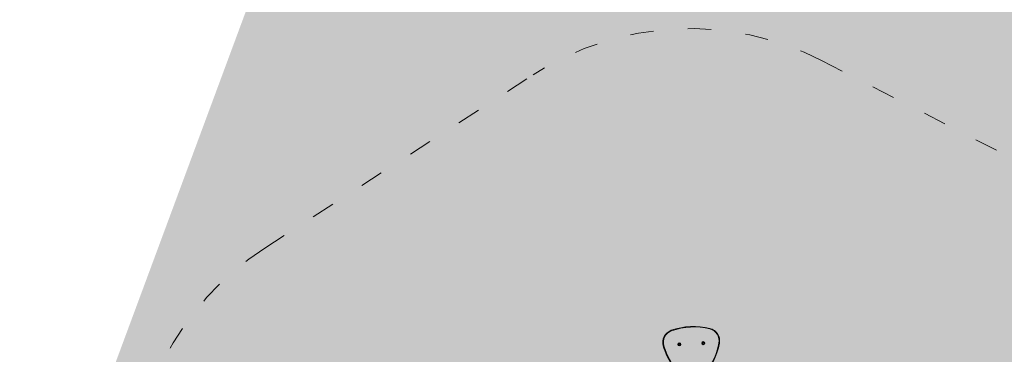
# Model space of a CAD drawing. Header units: millimetres. Extents: x 3129 to 3819, y 1527 to 1744.
# Tile 50 of 125: x 3175.66 to 3180.77, y 1673.19 to 1674.92. Entities that reach past the tile are written whole.
import ezdxf

# ---------------------------------------------------------------- set-up
doc = ezdxf.new("R2010")
doc.units = ezdxf.units.MM
doc.linetypes.add('ACAD_ISO03W100', pattern=[30, 12, -18])
doc.layers.get('0').update_dxf_attribs({"lineweight": 5})
for name, color, linetype, lineweight in [('1_poly', 74, 'Continuous', 9), ('1_strefa', 7, 'ACAD_ISO03W100', 13), ('1_urządzenie', 7, 'Continuous', 9)]:
    doc.layers.add(name, color=color, linetype=linetype, lineweight=lineweight)
picture_1 = doc.add_image_def('image1.jpg', size_in_pixel=(9921, 7015))

msp = doc.modelspace()

# ---------------------------------------------------------------- hatches: boundary and pattern name
at = {"layer": '1_poly'}
h = msp.add_hatch(dxfattribs=at)
h.set_pattern_fill('GRASS', color=256, scale=0.02)
h.paths.add_polyline_path([(3216.1681, 1662.1004), (3213.8849, 1655.9558), (3208.592, 1657.9226), (3205.6845, 1650.0982), (3192.2151, 1655.1032), (3194.4281, 1661.0585), (3184.8422, 1664.6205), (3182.6293, 1658.6652), (3177.1803, 1660.6899), (3175.7888, 1672.1583), (3177.4038, 1676.5047)])

# ---------------------------------------------------------------- linework, layer by layer
at = {"layer": '1_strefa', "color": 0, "ltscale": 0.01}
msp.add_lwpolyline([(3176.323, 1670.8309), (3176.2438, 1672.4009, -0.268355), (3176.9293, 1673.7373), (3178.3238, 1674.636, -0.267671), (3179.8206, 1674.71), (3181.2184, 1673.9935, -0.131916), (3181.795, 1673.4712), (3181.8793, 1673.3404, -0.131686), (3182.1166, 1672.6009), (3182.1932, 1671.0327, -0.267914), (3181.5075, 1669.6988), (3180.112, 1668.7994, -0.26806), (3178.6132, 1668.7264), (3177.2175, 1669.4444, -0.131547), (3176.6428, 1669.9657), (3176.5602, 1670.0939, -0.131267)], format="xyb", close=True, dxfattribs=at)
at = {"layer": '1_urządzenie', "linetype": 'Continuous'}
for p, q in [((3179.0404, 1673.3113), (3179.0404, 1673.3113)), ((3179.2411, 1673.3211), (3179.2411, 1673.3211))]:
    msp.add_line(p, q, dxfattribs=at)
at = {"layer": '1_urządzenie', "linetype": 'Continuous', "flags": 128}
for points in [[(3179.0404, 1673.3113), (3179.0405, 1673.3113), (3179.0405, 1673.3111), (3179.0406, 1673.3108), (3179.0407, 1673.3105), (3179.0409, 1673.3101), (3179.0411, 1673.3096), (3179.0413, 1673.309), (3179.0415, 1673.3085)], [(3179.2411, 1673.3211), (3179.2411, 1673.3211), (3179.2411, 1673.3209), (3179.241, 1673.3206), (3179.2409, 1673.3203), (3179.2408, 1673.3198), (3179.2407, 1673.3193), (3179.2405, 1673.3188), (3179.2404, 1673.3182)], [(3179.0017, 1673.2312), (3179.0012, 1673.2311), (3179.0006, 1673.2309), (3179.0001, 1673.2308), (3178.9997, 1673.2306), (3178.9993, 1673.2305), (3178.9991, 1673.2305), (3178.9989, 1673.2304), (3178.9989, 1673.2304)], [(3179.2904, 1673.2447), (3179.2903, 1673.2447), (3179.2902, 1673.2447), (3179.2899, 1673.2448), (3179.2895, 1673.2448), (3179.2891, 1673.2449), (3179.2886, 1673.245), (3179.288, 1673.2451), (3179.2874, 1673.2452)]]:
    msp.add_lwpolyline(points, dxfattribs=at)
at = {"layer": '1_urządzenie', "linetype": 'Continuous'}
for centre, radius in [((3179.2064, 1673.2446), 0.008), ((3179.0825, 1673.2386), 0.008), ((3179.0825, 1673.2386), 0.00425), ((3179.2064, 1673.2446), 0.00425)]:
    msp.add_circle(centre, radius, dxfattribs=at)
for centre, radius, start, end in [((3179.0631, 1673.2485), 0.0668, 109.8587, 195.7423), ((3179.0631, 1673.2485), 0.0668, 109.8587, 195.7423), ((3179.0631, 1673.2485), 0.0638, 109.8587, 195.7423), ((3179.1568, 1672.9892), 0.3425, 75.7423, 109.8587), ((3179.1568, 1672.9892), 0.3425, 75.7423, 109.8587), ((3179.1568, 1672.9892), 0.3395, 75.7423, 109.8587), ((3179.2247, 1673.2564), 0.0638, 349.8587, 75.7423), ((3179.2247, 1673.2564), 0.0668, 349.8587, 75.7423), ((3179.2247, 1673.2564), 0.0668, 32.8005, 75.7423), ((3179.3285, 1673.3233), 0.3425, 195.7423, 229.8587), ((3179.3285, 1673.3233), 0.3425, 195.7423, 212.8005), ((3179.3285, 1673.3233), 0.3395, 195.7423, 229.8587), ((3179.0825, 1673.2386), 0.00425, 212.8005, 32.8005), ((3178.9533, 1673.305), 0.3395, 315.7423, 349.8587), ((3178.9533, 1673.305), 0.3425, 315.7423, 349.8587), ((3179.2064, 1673.2446), 0.00425, 212.8005, 32.8005)]:
    msp.add_arc(centre, radius, start, end, dxfattribs=at)

# ---------------------------------------------------------------- pictures from other files: only their frames are drawn
image = msp.add_image(picture_1, insert=(3128.6609, 1737.4987), size_in_units=(210.2364, 148.6552), rotation=-90, dxfattribs=dict(fade=43))
image.dxf.flags = 7

doc.saveas('drawing.dxf')
